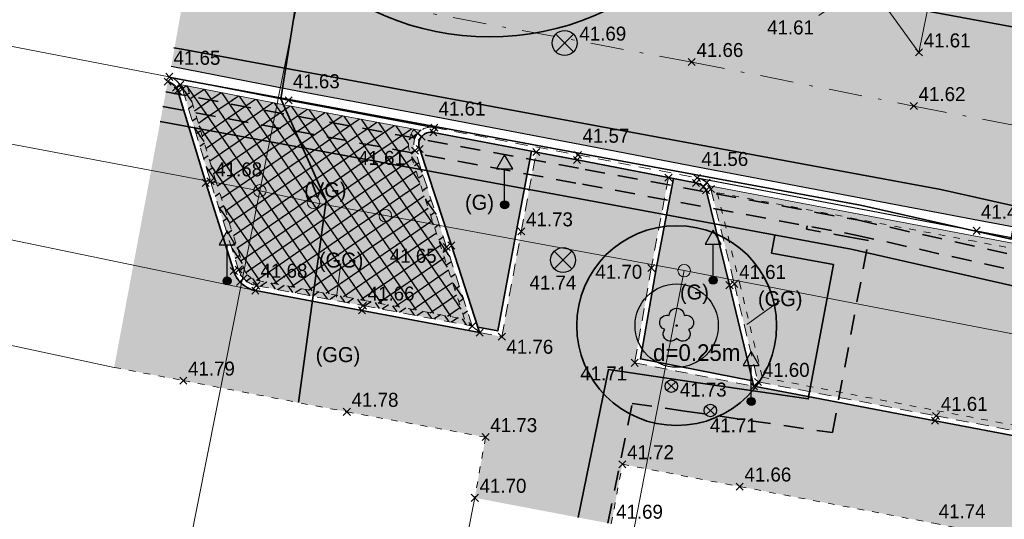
# Model space of a CAD drawing. Extents: x 353221 to 353633, y 5707812 to 5707954.
# Tile 4 of 35: x 353360 to 353390, y 5707880 to 5707895. Entities that reach past the tile are written whole.
import ezdxf

# ---------------------------------------------------------------- set-up
doc = ezdxf.new("R2010")
doc.units = 0
doc.header["$MEASUREMENT"] = 0
for name, pattern in [('LINE_LT_5', [1, 0.6, -0.4]), ('LINE_LT_6', [0.62, 0.37, -0.25]), ('LINE_LT_7', [0.45, 0.2, -0.25]), ('LINE_LT_8', [2.1, 1, -0.5, 0.1, -0.5])]:
    doc.linetypes.add(name, pattern=pattern)
for name, color, linetype in [('ALK', 7, 'Continuous'), ('Beschriftung-Punkte', 7, 'Continuous'), ('Bordstein', 7, 'Continuous'), ('Bäume', 7, 'Continuous'), ('Fahrbahnmitte', 7, 'Continuous'), ('Fahrbahnmitte_Punkt', 7, 'Continuous'), ('Hinweistext_Baum', 7, 'Continuous'), ('Kanaldeckel', 7, 'Continuous'), ('Oberfläche', 7, 'Continuous'), ('Punkte_Fahrbahn', 7, 'Continuous'), ('Punkte_Geh- und Radweg', 7, 'Continuous'), ('Punkte_OK-Bordstein', 7, 'Continuous'), ('Punkte_UK-Bordstein', 7, 'Continuous'), ('Rinne', 7, 'Continuous'), ('Straßenmarkierung', 7, 'Continuous'), ('Topographie', 7, 'Continuous'), ('Verkehrszeichen', 7, 'Continuous'), ('Vers-Fernwärme', 7, 'Continuous'), ('Vers-Gas', 7, 'Continuous'), ('Vers-Wasser', 7, 'Continuous'), ('ZL_Linien', 7, 'Continuous'), ('ZZF_Asphalt', 7, 'Continuous'), ('ZZF_Betongroßpflaster', 7, 'Continuous'), ('ZZF_Betonverbundpflaster', 7, 'Continuous'), ('ZZF_Grünfläche', 7, 'Continuous'), ('ZZL_Rinne_HK', 7, 'Continuous'), ('ZZL_Zuweisungslinie Flächen', 7, 'Continuous')]:
    doc.layers.add(name, color=color, linetype=linetype)
doc.styles.add('2009', font='txt', dxfattribs={"height": 1})
doc.styles.add('2307', font='txt', dxfattribs={"height": 1})
doc.styles.add('59', font='txt', dxfattribs={"height": 1})

# ---------------------------------------------------------------- blocks, each defined once
blk = doc.blocks.new('90018')
at = {"true_color": 0x000000}
h = blk.add_hatch(color=18, dxfattribs=at)
edge = h.paths.add_edge_path(flags=0)
edge.add_arc((0, 0), 1.5, 0, 360)
at = {"color": 1, "lineweight": 25, "true_color": 0xff0000}
for p, q in [((-1.06066, -1.06066), (1.06066, 1.06066)), ((-1.06066, 1.06066), (1.06066, -1.06066))]:
    blk.add_line(p, q, dxfattribs=at)
blk.add_circle((0, 0), 1.5, dxfattribs=at)
blk = doc.blocks.new('609')
at = {"color": 7, "lineweight": 25, "true_color": 0xffffff}
for p, q in [((0, 0), (-0.53033, 0.53033)), ((-0.53033, -0.53033), (0.53033, 0.53033)), ((0, 0), (0.53033, -0.53033))]:
    blk.add_line(p, q, dxfattribs=at)
blk = doc.blocks.new('610')
at = {"color": 7, "lineweight": 25, "true_color": 0xffffff}
for p, q in [((0.53033, 0.53033), (-0.53033, -0.53033)), ((-0.53033, 0.53033), (0.53033, -0.53033))]:
    blk.add_line(p, q, dxfattribs=at)
blk = doc.blocks.new('90024')
at = {"color": 3, "lineweight": 25, "true_color": 0x00ff00}
blk.add_lwpolyline([(-0.440994, 0.606651, -1.005342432), (0.440994, 0.606651, -0.999998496), (0.713109, -0.232323, -1.043504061), (0, -0.75, -1.043504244), (-0.713109, -0.232323, -0.999998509), (-0.440994, 0.606651)], format="xyb", close=True, dxfattribs=at)
blk.add_circle((0, 0), 0.039, dxfattribs=at)
blk = doc.blocks.new('90009')
at = {"color": 30, "lineweight": 25, "true_color": 0xff8c28}
for p, q in [((-0.266163, -0.266142), (0, 0)), ((0.265153, -0.265153), (-0.265173, 0.265173)), ((0, 0), (0.264168, 0.264188))]:
    blk.add_line(p, q, dxfattribs=at)
blk.add_circle((-0.000997, -0.000977), 0.375, dxfattribs=at)
blk = doc.blocks.new('90012')
at = {"true_color": 0x000000}
blk.add_hatch(color=18, dxfattribs=at).paths.add_polyline_path([(0.962788, 4.332544), (-0.962788, 4.33254), (0, 6.000144)])
h = blk.add_hatch(color=18, dxfattribs=at)
edge = h.paths.add_edge_path(flags=0)
edge.add_arc((0, 0), 0.481396, 0, 360)
h = blk.add_hatch(color=18, dxfattribs=at)
edge = h.paths.add_edge_path(flags=0)
edge.add_arc((0, 0), 0.481396, 0, 360)
at = {"color": 7, "lineweight": 25, "true_color": 0xffffff}
for p, q in [((0, 6.000144), (-0.962788, 4.33254)), ((0, 6.000144), (-0.962788, 4.33254)), ((0.962788, 4.332544), (0, 6.000144)), ((0.962788, 4.332544), (0, 6.000144)), ((-0.962788, 4.33254), (0.962788, 4.332544)), ((-0.962788, 4.33254), (0.962788, 4.332544)), ((0, 0.481396), (0, 4.33254)), ((0, 0.481396), (0, 4.33254))]:
    blk.add_line(p, q, dxfattribs=at)
blk.add_circle((0, 0), 0.481396, dxfattribs=at)
blk.add_circle((0, 0), 0.481396, dxfattribs=at)

msp = doc.modelspace()

# ---------------------------------------------------------------- hatches: boundary and pattern name
at = {"layer": 'ZZF_Asphalt', "true_color": 0xffff78}
msp.add_hatch(color=51, dxfattribs=at).paths.add_polyline_path([(353365.678, 5707899.852), (353364.545, 5707893.428), (353368.124, 5707892.723), (353372.496, 5707891.905), (353376.807, 5707891.081), (353380.381, 5707890.39), (353388.77, 5707888.803), (353392.359, 5707888.124), (353400.687, 5707886.503), (353409.467, 5707884.85), (353413.991, 5707883.98), (353417.789, 5707883.275), (353425.807, 5707881.704), (353429.681, 5707880.933), (353432.824, 5707880.348), (353434.386, 5707880.043), (353434.9, 5707882.885), (353435.533, 5707886.4), (353435.565, 5707886.557), (353433.096, 5707887.043), (353429.707, 5707887.668), (353428.706, 5707887.836), (353427.688, 5707888.029), (353427.627, 5707887.715), (353426.745, 5707887.888), (353424.939, 5707888.269), (353420.161, 5707889.159), (353416.765, 5707889.83), (353412.917, 5707890.57), (353411.863, 5707890.784), (353409.361, 5707891.266), (353405.921, 5707891.928), (353403.935, 5707892.296), (353400.528, 5707892.973), (353393.076, 5707894.393), (353390.093, 5707894.983), (353390.125, 5707895.14), (353389.123, 5707895.344), (353387.272, 5707895.684), (353386.035, 5707895.908), (353381.37, 5707896.817), (353374.635, 5707898.129), (353369.554, 5707899.086), (353366.675, 5707899.649)])
at = {"layer": 'ZZF_Betongroßpflaster', "true_color": 0xdcdcdc}
for points in [[(353413.235, 5707875.312), (353413.166, 5707874.83), (353409.422, 5707875.507), (353403.362, 5707876.699), (353395.41, 5707878.181), (353387.428, 5707879.708), (353381.599, 5707880.811), (353378.079, 5707881.481), (353377.748, 5707879.693), (353373.652, 5707880.472), (353373.975, 5707882.295), (353369.812, 5707883.054), (353364.904, 5707883.992), (353362.831, 5707884.388), (353364.439, 5707892.971, -0.166697), (353364.69, 5707892.789, -0.054999), (353364.74, 5707892.697), (353365.578, 5707889.93), (353366.421, 5707887.28, 0.110573), (353366.607, 5707886.957, 0.157891), (353367.069, 5707886.694), (353370.266, 5707886.098), (353373.798, 5707885.434), (353374.463, 5707885.309), (353375.046, 5707888.473), (353375.497, 5707890.853), (353376.719, 5707890.62), (353379.465, 5707890.089), (353378.947, 5707887.375), (353378.45, 5707884.525), (353382.027, 5707883.824), (353387.463, 5707882.785), (353391.266, 5707882.066), (353399.177, 5707880.577), (353408.985, 5707878.687), (353413.354, 5707877.85), (353413.258, 5707877.35), (353412.94, 5707875.625), (353413.257, 5707875.568)], [(353364.804, 5707892.888), (353365.013, 5707892.847, -0.016272), (353365.033, 5707892.799), (353365.874, 5707890.021), (353366.717, 5707887.373, 0.111157), (353366.836, 5707887.166, 0.156863), (353367.129, 5707886.998), (353370.323, 5707886.402), (353373.342, 5707885.835), (353372.655, 5707887.952), (353371.71, 5707890.838, -0.271648), (353371.814, 5707891.514, -0.013012), (353371.837, 5707891.541), (353372.034, 5707891.504, 0.064678), (353371.938, 5707891.413, 0.274184), (353371.86, 5707890.893), (353372.807, 5707888.002), (353373.577, 5707885.628), (353370.294, 5707886.245), (353367.098, 5707886.841, -0.157471), (353366.718, 5707887.058, -0.1108), (353366.564, 5707887.325), (353365.721, 5707889.974), (353364.882, 5707892.747, 0.058208), (353364.813, 5707892.875, 0.00492)], [(353392.269, 5707887.653), (353388.681, 5707888.332), (353380.693, 5707889.843, -0.070328), (353380.736, 5707889.745), (353381.44, 5707886.894), (353382.15, 5707883.953), (353387.491, 5707882.932), (353391.294, 5707882.213), (353399.205, 5707880.724), (353409.013, 5707878.834), (353418.084, 5707877.096), (353424.794, 5707875.804), (353428.669, 5707875.049), (353432.05, 5707874.415), (353432.081, 5707874.572), (353428.699, 5707875.206), (353424.824, 5707875.961), (353418.114, 5707877.253), (353409.043, 5707878.991), (353399.235, 5707880.881), (353391.324, 5707882.37), (353387.521, 5707883.089), (353382.281, 5707884.091), (353381.595, 5707886.932), (353380.928, 5707889.636), (353388.652, 5707888.175), (353392.239, 5707887.496)]]:
    msp.add_hatch(color=254, dxfattribs=at).paths.add_polyline_path(points)
at = {"layer": 'ZZF_Betongroßpflaster', "true_color": 0x00ff00}
h = msp.add_hatch(dxfattribs=at)
h.set_pattern_fill('STRATIS_AreaStyle_Complicate193', color=3, style=0, pattern_type=2)
h.set_pattern_definition([(-325.9072, (353362.83054, 5707892.97053), (0.1003483, 0.5207497), [0, 0, 1])])
h.paths.add_polyline_path([(353413.235, 5707875.312), (353413.166, 5707874.83), (353409.422, 5707875.507), (353403.362, 5707876.699), (353395.41, 5707878.181), (353387.428, 5707879.708), (353381.599, 5707880.811), (353378.079, 5707881.481), (353377.748, 5707879.693), (353373.652, 5707880.472), (353373.975, 5707882.295), (353369.812, 5707883.054), (353364.904, 5707883.992), (353362.831, 5707884.388), (353364.439, 5707892.971, -0.166697), (353364.69, 5707892.789, -0.054999), (353364.74, 5707892.697), (353365.578, 5707889.93), (353366.421, 5707887.28, 0.110573), (353366.607, 5707886.957, 0.157891), (353367.069, 5707886.694), (353370.266, 5707886.098), (353373.798, 5707885.434), (353374.463, 5707885.309), (353375.046, 5707888.473), (353375.497, 5707890.853), (353376.719, 5707890.62), (353379.465, 5707890.089), (353378.947, 5707887.375), (353378.45, 5707884.525), (353382.027, 5707883.824), (353387.463, 5707882.785), (353391.266, 5707882.066), (353399.177, 5707880.577), (353408.985, 5707878.687), (353413.354, 5707877.85), (353413.258, 5707877.35), (353412.94, 5707875.625), (353413.257, 5707875.568)])
h = msp.add_hatch(dxfattribs=at)
h.set_pattern_fill('STRATIS_AreaStyle_Complicate194', color=3, style=0, pattern_type=2)
h.set_pattern_definition([(-235.9072, (353362.83054, 5707892.97053), (-0.5207497, 0.1003483), [0, 0, 1])])
h.paths.add_polyline_path([(353413.235, 5707875.312), (353413.166, 5707874.83), (353409.422, 5707875.507), (353403.362, 5707876.699), (353395.41, 5707878.181), (353387.428, 5707879.708), (353381.599, 5707880.811), (353378.079, 5707881.481), (353377.748, 5707879.693), (353373.652, 5707880.472), (353373.975, 5707882.295), (353369.812, 5707883.054), (353364.904, 5707883.992), (353362.831, 5707884.388), (353364.439, 5707892.971, -0.166697), (353364.69, 5707892.789, -0.054999), (353364.74, 5707892.697), (353365.578, 5707889.93), (353366.421, 5707887.28, 0.110573), (353366.607, 5707886.957, 0.157891), (353367.069, 5707886.694), (353370.266, 5707886.098), (353373.798, 5707885.434), (353374.463, 5707885.309), (353375.046, 5707888.473), (353375.497, 5707890.853), (353376.719, 5707890.62), (353379.465, 5707890.089), (353378.947, 5707887.375), (353378.45, 5707884.525), (353382.027, 5707883.824), (353387.463, 5707882.785), (353391.266, 5707882.066), (353399.177, 5707880.577), (353408.985, 5707878.687), (353413.354, 5707877.85), (353413.258, 5707877.35), (353412.94, 5707875.625), (353413.257, 5707875.568)])
h = msp.add_hatch(dxfattribs=at)
h.set_pattern_fill('STRATIS_AreaStyle_Complicate105', color=3, style=0, pattern_type=2)
h.set_pattern_definition([(-145.5634, (353364.80382, 5707892.88777), (-0.097222, -0.521342), [0, 0, 1])])
h.paths.add_polyline_path([(353364.804, 5707892.888), (353365.013, 5707892.847, -0.016272), (353365.033, 5707892.799), (353365.874, 5707890.021), (353366.717, 5707887.373, 0.111157), (353366.836, 5707887.166, 0.156863), (353367.129, 5707886.998), (353370.323, 5707886.402), (353373.342, 5707885.835), (353372.655, 5707887.952), (353371.71, 5707890.838, -0.271648), (353371.814, 5707891.514, -0.013012), (353371.837, 5707891.541), (353372.034, 5707891.504, 0.064678), (353371.938, 5707891.413, 0.274184), (353371.86, 5707890.893), (353372.807, 5707888.002), (353373.577, 5707885.628), (353370.294, 5707886.245), (353367.098, 5707886.841, -0.157471), (353366.718, 5707887.058, -0.1108), (353366.564, 5707887.325), (353365.721, 5707889.974), (353364.882, 5707892.747, 0.058208), (353364.813, 5707892.875, 0.00492)])
h = msp.add_hatch(dxfattribs=at)
h.set_pattern_fill('STRATIS_AreaStyle_Complicate106', color=3, style=0, pattern_type=2)
h.set_pattern_definition([(-55.5634, (353364.80382, 5707892.88777), (0.521342, -0.097222), [0, 0, 1])])
h.paths.add_polyline_path([(353364.804, 5707892.888), (353365.013, 5707892.847, -0.016272), (353365.033, 5707892.799), (353365.874, 5707890.021), (353366.717, 5707887.373, 0.111157), (353366.836, 5707887.166, 0.156863), (353367.129, 5707886.998), (353370.323, 5707886.402), (353373.342, 5707885.835), (353372.655, 5707887.952), (353371.71, 5707890.838, -0.271648), (353371.814, 5707891.514, -0.013012), (353371.837, 5707891.541), (353372.034, 5707891.504, 0.064678), (353371.938, 5707891.413, 0.274184), (353371.86, 5707890.893), (353372.807, 5707888.002), (353373.577, 5707885.628), (353370.294, 5707886.245), (353367.098, 5707886.841, -0.157471), (353366.718, 5707887.058, -0.1108), (353366.564, 5707887.325), (353365.721, 5707889.974), (353364.882, 5707892.747, 0.058208), (353364.813, 5707892.875, 0.00492)])
h = msp.add_hatch(dxfattribs=at)
h.set_pattern_fill('STRATIS_AreaStyle_Complicate124', color=3, style=0, pattern_type=2)
h.set_pattern_definition([(-145.7112, (353380.69315, 5707889.84277), (-0.098566, -0.52109), [0, 0, 1])])
h.paths.add_polyline_path([(353392.269, 5707887.653), (353388.681, 5707888.332), (353380.693, 5707889.843, -0.070328), (353380.736, 5707889.745), (353381.44, 5707886.894), (353382.15, 5707883.953), (353387.491, 5707882.932), (353391.294, 5707882.213), (353399.205, 5707880.724), (353409.013, 5707878.834), (353418.084, 5707877.096), (353424.794, 5707875.804), (353428.669, 5707875.049), (353432.05, 5707874.415), (353432.081, 5707874.572), (353428.699, 5707875.206), (353424.824, 5707875.961), (353418.114, 5707877.253), (353409.043, 5707878.991), (353399.235, 5707880.881), (353391.324, 5707882.37), (353387.521, 5707883.089), (353382.281, 5707884.091), (353381.595, 5707886.932), (353380.928, 5707889.636), (353388.652, 5707888.175), (353392.239, 5707887.496)])
h = msp.add_hatch(dxfattribs=at)
h.set_pattern_fill('STRATIS_AreaStyle_Complicate125', color=3, style=0, pattern_type=2)
h.set_pattern_definition([(-55.7112, (353380.69315, 5707889.84277), (0.52109, -0.098566), [0, 0, 1])])
h.paths.add_polyline_path([(353392.269, 5707887.653), (353388.681, 5707888.332), (353380.693, 5707889.843, -0.070328), (353380.736, 5707889.745), (353381.44, 5707886.894), (353382.15, 5707883.953), (353387.491, 5707882.932), (353391.294, 5707882.213), (353399.205, 5707880.724), (353409.013, 5707878.834), (353418.084, 5707877.096), (353424.794, 5707875.804), (353428.669, 5707875.049), (353432.05, 5707874.415), (353432.081, 5707874.572), (353428.699, 5707875.206), (353424.824, 5707875.961), (353418.114, 5707877.253), (353409.043, 5707878.991), (353399.235, 5707880.881), (353391.324, 5707882.37), (353387.521, 5707883.089), (353382.281, 5707884.091), (353381.595, 5707886.932), (353380.928, 5707889.636), (353388.652, 5707888.175), (353392.239, 5707887.496)])
at = {"layer": 'ZZF_Betonverbundpflaster', "true_color": 0xdcdcdc}
for points in [[(353365.013, 5707892.847), (353368.034, 5707892.252), (353371.837, 5707891.541, 0.013002), (353371.814, 5707891.514, 0.271649), (353371.71, 5707890.838), (353372.655, 5707887.952), (353373.342, 5707885.835), (353370.323, 5707886.402), (353367.129, 5707886.998, -0.156863), (353366.836, 5707887.166, -0.111156), (353366.717, 5707887.373), (353365.874, 5707890.021), (353365.033, 5707892.799, 0.01626)], [(353432.156, 5707879.984), (353429.591, 5707880.462), (353425.714, 5707881.233), (353417.699, 5707882.804), (353413.902, 5707883.509), (353409.377, 5707884.379), (353400.597, 5707886.032), (353392.269, 5707887.653), (353392.239, 5707887.496), (353388.652, 5707888.175), (353380.928, 5707889.636), (353381.595, 5707886.932), (353382.281, 5707884.091), (353387.521, 5707883.089), (353391.324, 5707882.37), (353399.235, 5707880.881), (353409.043, 5707878.991), (353418.114, 5707877.253), (353424.824, 5707875.961), (353428.699, 5707875.206), (353432.081, 5707874.572), (353432.309, 5707875.501), (353431.557, 5707878.728, -0.158853), (353431.621, 5707879.476, -0.13173), (353431.952, 5707879.871, -0.058278)]]:
    msp.add_hatch(color=254, dxfattribs=at).paths.add_polyline_path(points)
at = {"layer": 'ZZF_Betonverbundpflaster', "true_color": 0xff0000}
h = msp.add_hatch(dxfattribs=at)
h.set_pattern_fill('STRATIS_AreaStyle_Complicate107', color=1, style=0, pattern_type=2)
h.set_pattern_definition([(-325.595, (353365.0133, 5707892.84653), (0.09751, 0.521288), [0, 0, 1])])
h.paths.add_polyline_path([(353365.013, 5707892.847), (353368.034, 5707892.252), (353371.837, 5707891.541, 0.013002), (353371.814, 5707891.514, 0.271649), (353371.71, 5707890.838), (353372.655, 5707887.952), (353373.342, 5707885.835), (353370.323, 5707886.402), (353367.129, 5707886.998, -0.156863), (353366.836, 5707887.166, -0.111156), (353366.717, 5707887.373), (353365.874, 5707890.021), (353365.033, 5707892.799, 0.01626)])
h = msp.add_hatch(dxfattribs=at)
h.set_pattern_fill('STRATIS_AreaStyle_Complicate108', color=1, style=0, pattern_type=2)
h.set_pattern_definition([(-235.595, (353365.0133, 5707892.84653), (-0.521288, 0.09751), [0, 0, 1])])
h.paths.add_polyline_path([(353365.013, 5707892.847), (353368.034, 5707892.252), (353371.837, 5707891.541, 0.013002), (353371.814, 5707891.514, 0.271649), (353371.71, 5707890.838), (353372.655, 5707887.952), (353373.342, 5707885.835), (353370.323, 5707886.402), (353367.129, 5707886.998, -0.156863), (353366.836, 5707887.166, -0.111156), (353366.717, 5707887.373), (353365.874, 5707890.021), (353365.033, 5707892.799, 0.01626)])
h = msp.add_hatch(dxfattribs=at)
h.set_pattern_fill('STRATIS_AreaStyle_Complicate122', color=1, style=0, pattern_type=2)
h.set_pattern_definition([(-145.8832, (353380.92783, 5707889.63554), (-0.10013, -0.5207917), [0, 0, 1])])
h.paths.add_polyline_path([(353432.156, 5707879.984), (353429.591, 5707880.462), (353425.714, 5707881.233), (353417.699, 5707882.804), (353413.902, 5707883.509), (353409.377, 5707884.379), (353400.597, 5707886.032), (353392.269, 5707887.653), (353392.239, 5707887.496), (353388.652, 5707888.175), (353380.928, 5707889.636), (353381.595, 5707886.932), (353382.281, 5707884.091), (353387.521, 5707883.089), (353391.324, 5707882.37), (353399.235, 5707880.881), (353409.043, 5707878.991), (353418.114, 5707877.253), (353424.824, 5707875.961), (353428.699, 5707875.206), (353432.081, 5707874.572), (353432.309, 5707875.501), (353431.557, 5707878.728, -0.158853), (353431.621, 5707879.476, -0.13173), (353431.952, 5707879.871, -0.058278)])
h = msp.add_hatch(dxfattribs=at)
h.set_pattern_fill('STRATIS_AreaStyle_Complicate123', color=1, style=0, pattern_type=2)
h.set_pattern_definition([(-55.8832, (353380.92783, 5707889.63554), (0.5207917, -0.10013), [0, 0, 1])])
h.paths.add_polyline_path([(353432.156, 5707879.984), (353429.591, 5707880.462), (353425.714, 5707881.233), (353417.699, 5707882.804), (353413.902, 5707883.509), (353409.377, 5707884.379), (353400.597, 5707886.032), (353392.269, 5707887.653), (353392.239, 5707887.496), (353388.652, 5707888.175), (353380.928, 5707889.636), (353381.595, 5707886.932), (353382.281, 5707884.091), (353387.521, 5707883.089), (353391.324, 5707882.37), (353399.235, 5707880.881), (353409.043, 5707878.991), (353418.114, 5707877.253), (353424.824, 5707875.961), (353428.699, 5707875.206), (353432.081, 5707874.572), (353432.309, 5707875.501), (353431.557, 5707878.728, -0.158853), (353431.621, 5707879.476, -0.13173), (353431.952, 5707879.871, -0.058278)])
at = {"layer": 'ZZF_Grünfläche', "true_color": 0xa0ffa0}
for points in [[(353375.35, 5707890.881), (353374.899, 5707888.501), (353374.342, 5707885.484), (353373.745, 5707885.596), (353372.95, 5707888.048), (353372.001, 5707890.945, -0.277775), (353372.054, 5707891.319, -0.280621), (353372.408, 5707891.444)], [(353381.988, 5707883.984), (353381.294, 5707886.858), (353380.591, 5707889.707, 0.148525), (353380.518, 5707889.819, 0.106848), (353380.289, 5707889.929), (353379.613, 5707890.06), (353379.095, 5707887.348), (353378.623, 5707884.644)]]:
    msp.add_hatch(color=81, dxfattribs=at).paths.add_polyline_path(points)

# ---------------------------------------------------------------- linework, layer by layer
at = {"layer": 'ALK', "color": 1, "lineweight": 18, "true_color": 0xff0000}
for points in [[(353308.535, 5707898.408), (353309.056, 5707898.322), (353314.849, 5707897.363), (353314.857, 5707899.401), (353320.304, 5707898.524), (353330.364, 5707896.629), (353367.201, 5707889.688), (353369.702, 5707902.282), (353354.915, 5707905.115), (353331.532, 5707909.591), (353322.099, 5707911.394), (353315.319, 5707912.51), (353308.535, 5707913.633)], [(353353.414, 5707811.584), (353355.015, 5707814.712), (353360.393, 5707825.253), (353364.117, 5707832.537), (353372.491, 5707848.918), (353375.391, 5707863.852), (353375.492, 5707864.374), (353379.936, 5707887.294), (353370.97, 5707888.946), (353368.812, 5707889.344), (353367.201, 5707889.688), (353362.717, 5707867.095), (353359.169, 5707849.215), (353355.927, 5707842.954), (353350.614, 5707832.69), (353346.373, 5707824.496), (353342.055, 5707816.154), (353339.689, 5707811.584)]]:
    msp.add_lwpolyline(points, dxfattribs=at)
for points in [[(353514.114, 5707871.159), (353516.874, 5707873.934), (353491.369, 5707878.939), (353426.952, 5707891.299), (353369.702, 5707902.282), (353367.201, 5707889.688), (353368.812, 5707889.344), (353370.97, 5707888.946), (353379.936, 5707887.294), (353449.799, 5707873.812), (353499.299, 5707864.265), (353500.536, 5707864.026), (353504.883, 5707863.188), (353505.949, 5707862.982), (353514.114, 5707871.159)], [(353314.779, 5707878.613), (353318.042, 5707878.036), (353326.904, 5707875.317), (353332.592, 5707873.572), (353362.57, 5707867.128), (353362.717, 5707867.095), (353367.201, 5707889.688), (353330.364, 5707896.629), (353320.304, 5707898.524), (353314.857, 5707899.401), (353314.849, 5707897.363), (353314.779, 5707878.613)], [(353502.648, 5707859.675), (353505.949, 5707862.982), (353504.883, 5707863.188), (353500.536, 5707864.026), (353499.299, 5707864.265), (353449.799, 5707873.812), (353379.936, 5707887.294), (353375.492, 5707864.374), (353375.391, 5707863.852), (353372.491, 5707848.918), (353364.117, 5707832.537), (353360.393, 5707825.253), (353394.393, 5707818.738), (353396.15, 5707827.844), (353396.978, 5707832.144), (353402.108, 5707858.706), (353430.908, 5707853.166), (353437.38, 5707851.921), (353446.184, 5707849.46), (353484.965, 5707841.961), (353490.341, 5707847.346), (353502.648, 5707859.675)]]:
    msp.add_lwpolyline(points, close=True, dxfattribs=at)
for points in [[(353367.014, 5707889.688, 1), (353367.389, 5707889.688, 1), (353367.014, 5707889.688)], [(353368.624, 5707889.344, 1), (353368.999, 5707889.344, 1), (353368.624, 5707889.344)], [(353370.782, 5707888.946, 1), (353371.157, 5707888.946, 1), (353370.782, 5707888.946)], [(353379.748, 5707887.294, 1), (353380.123, 5707887.294, 1), (353379.748, 5707887.294)]]:
    msp.add_lwpolyline(points, format="xyb", close=True, dxfattribs=at)
at = {"layer": 'Bordstein', "color": 1, "lineweight": 35, "true_color": 0xff0000}
for p, q in [((353375.497, 5707890.853, 41.694), (353375.35, 5707890.881, 41.694)), ((353379.613, 5707890.06, 41.659), (353379.465, 5707890.089, 41.659)), ((353373.745, 5707885.596, 41.764), (353373.798, 5707885.434, 41.763)), ((353382.027, 5707883.824, 41.723), (353381.988, 5707883.984, 41.723))]:
    msp.add_line(p, q, dxfattribs=at)
at = {"layer": 'Bordstein', "color": 1, "linetype": 'LINE_LT_6', "lineweight": 13, "true_color": 0xff0000}
for points in [[(353364.483, 5707893.114, -0.160324), (353364.804, 5707892.888)], [(353364.804, 5707892.888, -0.007607), (353364.813, 5707892.875, -0.058208), (353364.882, 5707892.747), (353365.721, 5707889.974), (353366.564, 5707887.325, 0.1108), (353366.718, 5707887.058, 0.157471), (353367.098, 5707886.841), (353370.294, 5707886.245), (353373.577, 5707885.628), (353372.807, 5707888.002), (353371.86, 5707890.893, -0.274184), (353371.938, 5707891.413, -0.06468), (353372.034, 5707891.504)], [(353372.034, 5707891.504, -0.211293), (353372.437, 5707891.591)], [(353380.321, 5707890.076, -0.108945), (353380.612, 5707889.936, -0.08157), (353380.693, 5707889.843)], [(353380.693, 5707889.843, -0.070328), (353380.736, 5707889.745), (353381.44, 5707886.894), (353382.15, 5707883.953), (353387.491, 5707882.932), (353391.294, 5707882.213), (353399.205, 5707880.724), (353409.013, 5707878.834), (353418.084, 5707877.096), (353424.794, 5707875.804), (353428.669, 5707875.049), (353432.05, 5707874.415)]]:
    msp.add_lwpolyline(points, format="xyb", dxfattribs=at)
at = {"layer": 'Bordstein', "color": 1, "lineweight": 35, "true_color": 0xff0000}
for points in [[(353373.798, 5707885.434), (353370.266, 5707886.098), (353367.069, 5707886.694, -0.157891), (353366.607, 5707886.957, -0.110572), (353366.421, 5707887.28), (353365.578, 5707889.93), (353364.74, 5707892.697, 0.054997), (353364.69, 5707892.789, 0.166698), (353364.439, 5707892.971)], [(353375.35, 5707890.881), (353372.408, 5707891.444, 0.280621), (353372.054, 5707891.319, 0.277777), (353372.001, 5707890.945), (353372.95, 5707888.048), (353373.745, 5707885.596)], [(353381.988, 5707883.984), (353381.294, 5707886.858), (353380.591, 5707889.707, 0.148525), (353380.518, 5707889.819, 0.106848), (353380.289, 5707889.929), (353379.613, 5707890.06)]]:
    msp.add_lwpolyline(points, format="xyb", dxfattribs=at)
at = {"layer": 'Bordstein', "color": 1, "linetype": 'LINE_LT_6', "lineweight": 13, "true_color": 0xff0000}
for points in [[(353372.437, 5707891.591, 41.61), (353376.747, 5707890.767, 41.574), (353380.321, 5707890.076, 41.564)], [(353373.798, 5707885.434, 41.763), (353374.463, 5707885.309, 41.758), (353375.046, 5707888.473, 41.731), (353375.497, 5707890.853, 41.694)], [(353379.465, 5707890.089, 41.659), (353378.947, 5707887.375, 41.703), (353378.45, 5707884.525, 41.712), (353382.027, 5707883.824, 41.723)]]:
    msp.add_polyline3d(points, dxfattribs=at)
at = {"layer": 'Bordstein', "color": 1, "lineweight": 35, "true_color": 0xff0000}
for points in [[(353375.35, 5707890.881, 41.694), (353374.899, 5707888.501, 41.731), (353374.342, 5707885.484, 41.758), (353373.745, 5707885.596, 41.764)], [(353379.465, 5707890.089, 41.659), (353376.719, 5707890.62, 41.698), (353375.497, 5707890.853, 41.694)], [(353379.613, 5707890.06, 41.659), (353379.095, 5707887.348, 41.703), (353378.623, 5707884.644, 41.712), (353381.988, 5707883.984, 41.723)], [(353413.354, 5707877.85, 41.622), (353408.985, 5707878.687, 41.633), (353399.177, 5707880.577, 41.679), (353391.266, 5707882.066, 41.717), (353387.463, 5707882.785, 41.716), (353382.027, 5707883.824, 41.723)]]:
    msp.add_polyline3d(points, dxfattribs=at)
at = {"layer": 'Bäume', "color": 3, "lineweight": 35, "true_color": 0x00ff00}
for centre, radius in [((353374.093, 5707902.31), 8), ((353379.709, 5707885.644), 3)]:
    msp.add_circle(centre, radius, dxfattribs=at)
at = {"layer": 'Bäume', "color": 3, "lineweight": 25, "true_color": 0x00ff00}
msp.add_circle((353379.709, 5707885.644), 1.25, dxfattribs=at)
at = {"layer": 'Fahrbahnmitte', "color": 1, "linetype": 'LINE_LT_8', "lineweight": 13, "true_color": 0xff0000}
msp.add_polyline3d([(353365.078, 5707896.448, 41.752), (353370.941, 5707895.277, 41.703), (353380.161, 5707893.558, 41.664), (353386.826, 5707892.235, 41.62), (353391.865, 5707891.267, 41.613), (353398.673, 5707889.865, 41.581), (353402.542, 5707889.09, 41.565), (353413.564, 5707887.048, 41.516), (353423.996, 5707885.016, 41.49), (353428.733, 5707884.1, 41.515), (353434.9, 5707882.885, 41.555), (353440.459, 5707881.816, 41.579), (353445.9, 5707880.854, 41.613), (353451.914, 5707879.653, 41.647), (353460.433, 5707878.002, 41.676), (353469.712, 5707876.168, 41.742), (353475.779, 5707875.05, 41.78), (353484.431, 5707873.534, 41.827), (353493.579, 5707871.589, 41.896), (353504.876, 5707869.488, 42.051), (353511.991, 5707868.249, 42.072), (353520.738, 5707866.669, 42.169), (353528.135, 5707865.445, 42.313)], dxfattribs=at)
at = {"layer": 'Rinne', "color": 1, "lineweight": 25, "true_color": 0xff0000}
for points in [[(353434.386, 5707880.043, 41.458), (353432.824, 5707880.348, 41.448), (353429.681, 5707880.933, 41.408), (353425.807, 5707881.704, 41.393), (353417.789, 5707883.275, 41.353), (353413.991, 5707883.98, 41.345), (353409.467, 5707884.85, 41.388), (353400.687, 5707886.503, 41.43), (353392.359, 5707888.124, 41.453), (353388.77, 5707888.803, 41.48), (353380.381, 5707890.39, 41.564), (353376.807, 5707891.081, 41.574), (353372.496, 5707891.905, 41.61), (353368.124, 5707892.723, 41.626), (353364.545, 5707893.428, 41.649)], [(353364.483, 5707893.114, 41.649), (353368.064, 5707892.409, 41.626), (353372.437, 5707891.591, 41.61)], [(353380.321, 5707890.076, 41.564), (353388.711, 5707888.489, 41.48), (353392.299, 5707887.81, 41.453), (353400.627, 5707886.189, 41.43), (353409.407, 5707884.536, 41.388), (353413.932, 5707883.666, 41.345), (353417.729, 5707882.961, 41.353), (353425.745, 5707881.39, 41.393), (353429.621, 5707880.619, 41.408), (353432.764, 5707880.034, 41.448)]]:
    msp.add_polyline3d(points, dxfattribs=at)
at = {"layer": 'Straßenmarkierung', "color": 7, "lineweight": 13, "true_color": 0xffffff}
msp.add_polyline3d([(353383.977, 5707894.951, 41.607), (353385.46, 5707895.955, 41.53), (353386.978, 5707893.847, 41.607), (353387.344, 5707895.68, 41.513)], dxfattribs=at)
at = {"layer": 'Topographie', "color": 1, "linetype": 'LINE_LT_7', "lineweight": 13, "true_color": 0xff0000}
msp.add_lwpolyline([(353365.013, 5707892.847, -0.016272), (353365.033, 5707892.799), (353365.874, 5707890.021), (353366.717, 5707887.373, 0.111157), (353366.836, 5707887.166, 0.156863), (353367.129, 5707886.998), (353370.323, 5707886.402), (353373.342, 5707885.835), (353372.655, 5707887.952), (353371.71, 5707890.838, -0.271648), (353371.814, 5707891.514, -0.013012), (353371.837, 5707891.541)], format="xyb", dxfattribs=at)
for points in [[(353392.269, 5707887.653, 41.453), (353392.239, 5707887.496, 41.453), (353388.652, 5707888.175, 41.48), (353380.928, 5707889.636, 41.582), (353381.595, 5707886.932, 41.613), (353382.281, 5707884.091, 41.597), (353387.521, 5707883.089, 41.608), (353391.324, 5707882.37, 41.604), (353399.235, 5707880.881, 41.576), (353409.043, 5707878.991, 41.532), (353418.114, 5707877.253, 41.554), (353424.824, 5707875.961, 41.6), (353428.699, 5707875.206, 41.607), (353432.081, 5707874.572, 41.638)], [(353362.831, 5707884.388, 41.788), (353364.904, 5707883.992, 41.787), (353369.812, 5707883.054, 41.785), (353373.975, 5707882.295, 41.733), (353373.652, 5707880.472, 41.705)], [(353377.748, 5707879.693, 41.685), (353378.079, 5707881.481, 41.72), (353381.599, 5707880.811, 41.658), (353387.428, 5707879.708, 41.737), (353395.41, 5707878.181, 41.756), (353403.362, 5707876.699, 41.76), (353409.422, 5707875.507, 41.746), (353413.166, 5707874.83, 41.735)]]:
    msp.add_polyline3d(points, dxfattribs=at)
at = {"layer": 'Vers-Fernwärme', "color": 1, "lineweight": 35, "true_color": 0xff0000}
for points in [[(353364.461, 5707893.102), (353377.045, 5707890.773), (353385.221, 5707889.256), (353389.745, 5707888.238), (353392.181, 5707901.396)], [(353364.213, 5707891.775), (353376.799, 5707889.446), (353384.949, 5707887.934), (353389.93, 5707886.812), (353391.315, 5707886.556), (353393.577, 5707886.137), (353405.668, 5707883.9), (353417.53, 5707881.501), (353429.101, 5707879.363), (353440.591, 5707877.165), (353453.065, 5707874.778), (353464.653, 5707872.561), (353476.417, 5707870.209), (353488.261, 5707867.74), (353499.672, 5707865.345), (353502.097, 5707878.02), (353504.33, 5707877.577), (353516.466, 5707875.681), (353520.913, 5707874.723), (353525.484, 5707879.784), (353527.218, 5707881.854)], [(353376.755, 5707879.882), (353377.661, 5707884.321), (353380.083, 5707883.967), (353383.658, 5707883.444), (353384.413, 5707887.474), (353382.558, 5707887.818), (353382.658, 5707888.359)]]:
    msp.add_lwpolyline(points, dxfattribs=at)
at = {"layer": 'Vers-Fernwärme', "color": 1, "linetype": 'LINE_LT_5', "lineweight": 35, "true_color": 0xff0000}
for points in [[(353364.295, 5707892.218), (353376.881, 5707889.888), (353385.04, 5707888.374), (353390.021, 5707887.253), (353390.463, 5707887.171), (353393.066, 5707901.232)], [(353364.378, 5707892.66), (353376.963, 5707890.331), (353385.13, 5707888.815), (353390.111, 5707887.694), (353391.479, 5707887.441), (353393.741, 5707887.022), (353405.839, 5707884.783), (353417.701, 5707882.385), (353429.267, 5707880.247), (353440.76, 5707878.049), (353453.234, 5707875.662), (353464.826, 5707873.445), (353476.597, 5707871.091), (353488.446, 5707868.621), (353498.961, 5707866.414), (353501.384, 5707879.079), (353504.487, 5707878.463), (353516.631, 5707876.566), (353520.594, 5707875.712), (353524.805, 5707880.374), (353526.442, 5707882.33)], [(353377.64, 5707879.713), (353378.373, 5707883.307), (353379.953, 5707883.076), (353384.383, 5707882.429), (353385.464, 5707888.194), (353385.013, 5707888.278), (353383.607, 5707888.539), (353383.625, 5707888.637)]]:
    msp.add_lwpolyline(points, dxfattribs=at)
at = {"layer": 'Vers-Gas', "color": 30, "lineweight": 35, "true_color": 0xff8c28}
msp.add_lwpolyline([(353364.626, 5707893.985), (353364.917, 5707893.933), (353387.631, 5707889.729), (353390.268, 5707889.14), (353399.315, 5707887.465), (353411.114, 5707885.282), (353434.747, 5707880.675), (353446.533, 5707878.42), (353457.084, 5707876.097), (353458.852, 5707875.758), (353478.926, 5707872.122), (353502.401, 5707867.281), (353509.433, 5707865.731), (353509.96, 5707865.316), (353511.625, 5707864.973), (353527.231, 5707862.15)], dxfattribs=at)
at = {"layer": 'Vers-Wasser', "color": 5, "lineweight": 35, "true_color": 0x0000ff}
for points in [[(353365.602, 5707899.202), (353368.821, 5707898.59), (353387.349, 5707895.07), (353399.197, 5707892.877), (353429.503, 5707886.845), (353430.043, 5707886.74), (353430.73, 5707886.605), (353456.127, 5707881.523), (353473.81, 5707878.158), (353484.052, 5707876.283), (353486.133, 5707875.986), (353493.297, 5707874.643), (353495.799, 5707874.086), (353497.969, 5707873.722), (353503.675, 5707872.681)], [(353368.366, 5707883.33), (353369.19, 5707889.396), (353367.827, 5707892.448), (353368.743, 5707898.177), (353368.821, 5707898.59)]]:
    msp.add_lwpolyline(points, dxfattribs=at)
at = {"layer": 'ZL_Linien', "color": 254, "lineweight": 13, "true_color": 0xdcdcdc}
for points in [[(353332.451, 5707899.317, 0), (353364.483, 5707893.114, 41.649)], [(353367.069, 5707886.694, 41.801), (353330.002, 5707894.384, 0), (353329.535, 5707891.512, 0), (353326.561, 5707873.432, 0), (353362.656, 5707866.303, 0), (353375.408, 5707863.786, 0), (353401.079, 5707858.92, 0), (353437.318, 5707851.904, 0), (353446.13, 5707849.458, 0), (353470.944, 5707844.675, 0), (353472.893, 5707842.141, 0), (353474.403, 5707839.792, 0), (353475.913, 5707828.047, 0), (353477.927, 5707831.403, 0), (353476.219, 5707843.658, 0), (353485.009, 5707841.963, 0), (353488.482, 5707845.489, 0), (353448.228, 5707854.054, 0), (353436.851, 5707855.785, 0), (353437.657, 5707858.752, 0), (353444.369, 5707857.242, 0), (353445.869, 5707863.955, 0)], [(353362.831, 5707884.388, 41.788), (353332.366, 5707890.933, 0), (353330.01, 5707875.896, 0), (353363.327, 5707869.659, 0), (353371.213, 5707868.149, 0), (353373.652, 5707880.472, 41.705)]]:
    msp.add_polyline3d(points, dxfattribs=at)
at = {"layer": 'ZZL_Rinne_HK', "color": 1, "lineweight": 13, "true_color": 0xff0000}
for p, q in [((353365.013, 5707892.847, 41.645), (353364.804, 5707892.888, 41.647)), ((353372.034, 5707891.504, 41.611), (353371.837, 5707891.541, 41.612))]:
    msp.add_line(p, q, dxfattribs=at)
for points in [[(353371.837, 5707891.541, 41.612), (353368.034, 5707892.252, 41.626), (353365.013, 5707892.847, 41.645)], [(353380.693, 5707889.843, 41.56), (353388.681, 5707888.332, 41.48), (353392.269, 5707887.653, 41.453)]]:
    msp.add_polyline3d(points, dxfattribs=at)
at = {"layer": 'ZZL_Zuweisungslinie Flächen', "color": 7, "lineweight": 13, "true_color": 0xffffff}
for p, q in [((353369.628, 5707887.505), (353369.505, 5707886.494)), ((353382.805, 5707886.392), (353381.818, 5707885.673))]:
    msp.add_line(p, q, dxfattribs=at)

# ---------------------------------------------------------------- block references
at = {"layer": 'Bäume', "xscale": 0.5, "yscale": 0.5, "zscale": 0.5}
msp.add_blockref('90024', (353379.709, 5707885.644, 41.647), dxfattribs=at)
at = {"layer": 'Fahrbahnmitte_Punkt', "xscale": 0.2, "yscale": 0.2, "zscale": 0.2}
for p in [(353380.161, 5707893.558, 41.664), (353386.826, 5707892.235, 41.62)]:
    msp.add_blockref('610', p, dxfattribs=at)
at = {"layer": 'Kanaldeckel', "xscale": 0.25, "yscale": 0.25, "zscale": 0.25}
for p in [(353376.348, 5707894.129, 41.69), (353376.301, 5707887.612, 41.74)]:
    msp.add_blockref('90018', p, dxfattribs=at)
at = {"layer": 'Punkte_Fahrbahn', "xscale": 0.2, "yscale": 0.2, "zscale": 0.2}
for p in [(353386.978, 5707893.847, 41.607), (353388.711, 5707888.489, 41.48)]:
    msp.add_blockref('609', p, dxfattribs=at)
at = {"layer": 'Punkte_Geh- und Radweg', "xscale": 0.2, "yscale": 0.2, "zscale": 0.2}
for p in [(353368.064, 5707892.409, 41.626), (353375.046, 5707888.473, 41.731), (353378.947, 5707887.375, 41.703), (353374.463, 5707885.309, 41.758), (353378.45, 5707884.525, 41.712), (353364.904, 5707883.992, 41.787), (353369.812, 5707883.054, 41.785), (353373.975, 5707882.295, 41.733), (353378.079, 5707881.481, 41.72), (353381.599, 5707880.811, 41.658), (353373.652, 5707880.472, 41.705)]:
    msp.add_blockref('609', p, dxfattribs=at)
at = {"layer": 'Punkte_OK-Bordstein', "xscale": 0.2, "yscale": 0.2, "zscale": 0.2}
for p in [(353364.439, 5707892.971, 41.752), (353364.69, 5707892.789, 41.741), (353364.74, 5707892.697, 41.748), (353372.054, 5707891.319, 41.72), (353372.408, 5707891.444, 41.708), (353372.001, 5707890.945, 41.706), (353375.497, 5707890.853, 41.694), (353376.719, 5707890.62, 41.698), (353379.465, 5707890.089, 41.659), (353365.578, 5707889.93, 41.791), (353380.289, 5707889.929, 41.667), (353380.518, 5707889.819, 41.664), (353380.591, 5707889.707, 41.665), (353372.95, 5707888.048, 41.74), (353366.421, 5707887.28, 41.832), (353366.607, 5707886.957, 41.814), (353381.294, 5707886.858, 41.698), (353367.069, 5707886.694, 41.801), (353370.266, 5707886.098, 41.79), (353373.798, 5707885.434, 41.763), (353382.027, 5707883.824, 41.723), (353387.463, 5707882.785, 41.716)]:
    msp.add_blockref('609', p, dxfattribs=at)
at = {"layer": 'Punkte_UK-Bordstein', "xscale": 0.2, "yscale": 0.2, "zscale": 0.2}
for p in [(353364.483, 5707893.114, 41.649), (353364.813, 5707892.875, 41.645), (353364.882, 5707892.747, 41.644), (353372.437, 5707891.591, 41.61), (353371.938, 5707891.413, 41.613), (353371.86, 5707890.893, 41.607), (353376.747, 5707890.767, 41.574), (353380.321, 5707890.076, 41.564), (353365.721, 5707889.974, 41.684), (353380.612, 5707889.936, 41.573), (353380.736, 5707889.745, 41.58), (353372.807, 5707888.002, 41.647), (353366.564, 5707887.325, 41.731), (353366.718, 5707887.058, 41.683), (353367.098, 5707886.841, 41.683), (353381.44, 5707886.894, 41.613), (353370.294, 5707886.245, 41.661), (353373.577, 5707885.628, 41.671), (353382.15, 5707883.953, 41.597), (353387.491, 5707882.932, 41.608)]:
    msp.add_blockref('609', p, dxfattribs=at)
at = {"layer": 'Verkehrszeichen', "xscale": 0.25, "yscale": 0.25, "zscale": 0.25}
for p in [(353374.548, 5707889.272, 41.659), (353366.218, 5707886.986, 41.807), (353380.803, 5707887.005, 41.626), (353381.947, 5707883.366, 41.732)]:
    msp.add_blockref('90012', p, dxfattribs=at)
at = {"layer": 'Vers-Gas', "xscale": 0.5, "yscale": 0.5, "zscale": 0.5}
for p in [(353379.548, 5707883.825, 41.73), (353380.72, 5707883.095, 41.707)]:
    msp.add_blockref('90009', p, dxfattribs=at)

# ---------------------------------------------------------------- texts
at = {"layer": 'Beschriftung-Punkte', "color": 7, "true_color": 0xffffff, "char_height": 0.42, "attachment_point": 1, "line_spacing_factor": 0.959981, "style": '59'}
for s, insert in [('41.69', (353376.79, 5707894.621)), ('41.61', (353382.424, 5707894.807)), ('41.61', (353387.121, 5707894.418)), ('41.66', (353380.304, 5707894.129)), ('41.65', (353364.612, 5707893.895)), ('41.63', (353368.193, 5707893.19)), ('41.62', (353386.969, 5707892.806)), ('41.61', (353372.566, 5707892.372)), ('41.57', (353376.883, 5707891.555)), ('41.61', (353370.148, 5707890.89)), ('41.56', (353380.45, 5707890.857)), ('41.68', (353365.864, 5707890.545)), ('41.48', (353388.84, 5707889.27)), ('41.73', (353375.189, 5707889.044)), ('41.65', (353371.102, 5707887.95)), ('41.68', (353367.224, 5707887.502)), ('41.70', (353377.27, 5707887.47)), ('41.61', (353381.583, 5707887.465)), ('41.74', (353375.292, 5707887.145)), ('41.66', (353370.437, 5707886.816)), ('41.76', (353374.6, 5707885.219)), ('41.79', (353365.047, 5707884.563)), ('41.71', (353376.817, 5707884.418)), ('41.60', (353382.293, 5707884.524)), ('41.73', (353379.803, 5707883.931)), ('41.78', (353369.955, 5707883.625)), ('41.61', (353387.634, 5707883.503)), ('41.73', (353374.118, 5707882.866)), ('41.71', (353380.706, 5707882.859)), ('41.72', (353378.222, 5707882.052)), ('41.66', (353381.742, 5707881.382)), ('41.70', (353373.795, 5707881.043)), ('41.69', (353377.891, 5707880.264)), ('41.74', (353387.571, 5707880.279))]:
    msp.add_mtext(s, dxfattribs=dict(at, insert=insert))
at = {"layer": 'Hinweistext_Baum', "color": 7, "true_color": 0xffffff, "insert": (353380.31, 5707884.829), "char_height": 0.5, "attachment_point": 5, "line_spacing_factor": 0.959981, "style": '2307'}
msp.add_mtext('d=0.25m', dxfattribs=at)
at = {"layer": 'Oberfläche', "color": 7, "true_color": 0xffffff, "char_height": 0.45, "attachment_point": 5, "line_spacing_factor": 0.959981, "style": '2009'}
for s, insert in [('(VG)', (353369.166, 5707889.652)), ('(G)', (353373.793, 5707889.279)), ('(GG)', (353369.641, 5707887.543)), ('(G)', (353380.242, 5707886.584)), ('(GG)', (353382.816, 5707886.385)), ('(GG)', (353369.546, 5707884.705))]:
    msp.add_mtext(s, dxfattribs=dict(at, insert=insert))

doc.saveas('drawing.dxf')
